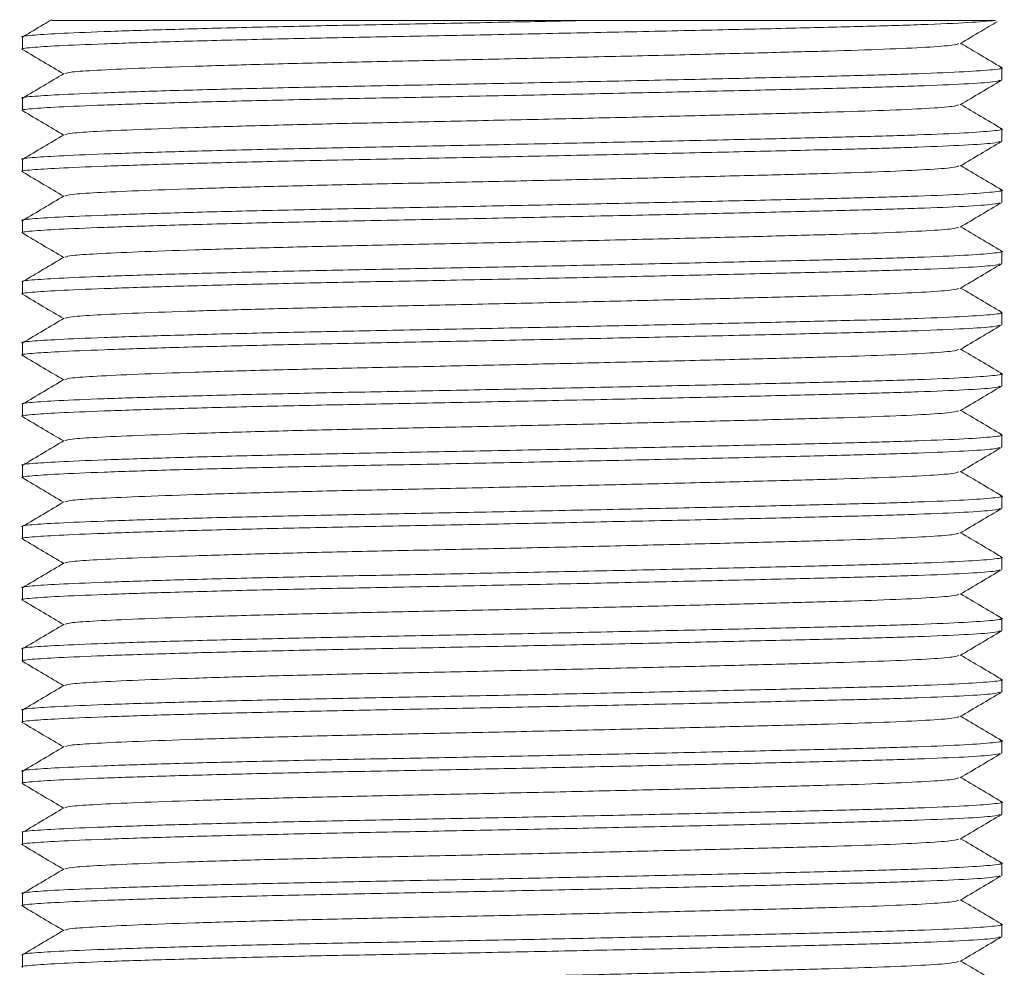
# Model space of a CAD drawing. Header units: millimetres. Extents: x 0 to 210, y 0 to 297.
# Tile 11 of 19: x 63.91 to 71.96, y 171.67 to 179.41. Entities that reach past the tile are written whole.
import ezdxf

# ---------------------------------------------------------------- set-up
doc = ezdxf.new("R2010")
doc.units = ezdxf.units.MM

msp = doc.modelspace()

# ---------------------------------------------------------------- linework, layer by layer
at = {"color": 7, "linetype": 'Continuous', "lineweight": 15}
for p, q in [((68.5796, 179.408), (71.8838, 179.408)), ((63.9359, 179.2712), (63.9359, 179.1712)), ((71.9359, 178.9212), (71.9359, 179.0212)), ((63.9359, 178.7712), (63.9359, 178.6712)), ((71.9359, 178.4212), (71.9359, 178.5212)), ((63.9359, 178.2712), (63.9359, 178.1712)), ((71.9359, 177.9212), (71.9359, 178.0212)), ((63.9359, 177.7712), (63.9359, 177.6712)), ((71.9359, 177.4212), (71.9359, 177.5212)), ((63.9359, 177.2712), (63.9359, 177.1712)), ((71.9359, 176.9212), (71.9359, 177.0212)), ((63.9359, 176.7712), (63.9359, 176.6712)), ((71.9359, 176.4212), (71.9359, 176.5212)), ((63.9359, 176.2712), (63.9359, 176.1712)), ((71.9359, 175.9212), (71.9359, 176.0212)), ((63.9359, 175.7712), (63.9359, 175.6712)), ((71.9359, 175.4212), (71.9359, 175.5212)), ((63.9359, 175.2712), (63.9359, 175.1712)), ((71.9359, 174.9212), (71.9359, 175.0212)), ((63.9359, 174.7712), (63.9359, 174.6712)), ((71.9359, 174.4212), (71.9359, 174.5212)), ((63.9359, 174.2712), (63.9359, 174.1712)), ((71.9359, 173.9212), (71.9359, 174.0212)), ((63.9359, 173.7712), (63.9359, 173.6712)), ((71.9359, 173.4212), (71.9359, 173.5212)), ((63.9359, 173.2712), (63.9359, 173.1712)), ((71.9359, 172.9212), (71.9359, 173.0212)), ((63.9359, 172.7712), (63.9359, 172.6712)), ((71.9359, 172.4212), (71.9359, 172.5212)), ((63.9359, 172.2712), (63.9359, 172.1712)), ((71.9359, 171.9212), (71.9359, 172.0212)), ((63.9359, 171.7712), (63.9359, 171.6712))]:
    msp.add_line(p, q, dxfattribs=at)
for points, knots in [([(68.5796, 179.408), (68.3592, 179.4034), (67.8813, 179.3935), (67.1464, 179.3792), (66.4025, 179.3653), (65.7079, 179.3496), (65.0883, 179.333), (64.5831, 179.3164), (64.2114, 179.3007), (64.0006, 179.2868), (63.9114, 179.2768), (63.9371, 179.2714), (63.9377, 179.2712)], [0, 0, 0, 0, 0.095972, 0.208084, 0.317739, 0.431072, 0.546673, 0.662274, 0.775607, 0.885263, 0.997374, 1, 1, 1, 1]), ([(71.8838, 179.408), (71.8212, 179.4021), (71.6968, 179.3904), (71.3022, 179.3733), (70.7933, 179.3583), (70.1806, 179.3436), (69.4843, 179.3274), (68.7173, 179.3108), (67.9244, 179.2944), (67.1466, 179.2792), (66.4024, 179.2653), (65.7079, 179.2496), (65.0883, 179.233), (64.5831, 179.2164), (64.2114, 179.2007), (64.0006, 179.1868), (63.9114, 179.1768), (63.9371, 179.1714), (63.9377, 179.1712)], [0, 0, 0, 0, 0.071077, 0.141328, 0.209289, 0.273639, 0.340112, 0.407473, 0.474387, 0.53957, 0.603325, 0.669219, 0.73643, 0.803642, 0.869535, 0.93329, 0.998473, 1, 1, 1, 1]), ([(64.174, 179.414), (64.1516, 179.4007), (64.073, 179.354), (63.9944, 179.3073), (63.9382, 179.2739)], [0, 0, 0, 0, 0.284931, 1, 1, 1, 1]), ([(64.1776, 179.408), (64.1754, 179.408), (64.1693, 179.408), (64.2767, 179.408), (64.4839, 179.408), (64.7959, 179.408), (65.1968, 179.408), (65.6836, 179.408), (66.2348, 179.408), (66.8423, 179.408), (67.4447, 179.408), (68.0309, 179.408), (68.3956, 179.408), (68.5796, 179.408)], [0, 0, 0, 0, 0.052483, 0.146487, 0.24311, 0.339174, 0.437936, 0.535472, 0.635837, 0.733377, 0.833684, 0.916062, 1, 1, 1, 1]), ([(71.5963, 179.2182), (71.6525, 179.2516), (71.7532, 179.3114), (71.8539, 179.3712), (71.8984, 179.3976)], [0, 0, 0, 0, 0.55819, 1, 1, 1, 1]), ([(63.9382, 179.1685), (63.9944, 179.1351), (64.1052, 179.0694), (64.216, 179.0036), (64.2705, 178.9712)], [0, 0, 0, 0, 0.507561, 1, 1, 1, 1]), ([(71.5844, 179.2182), (71.5732, 179.2139), (71.548, 179.2041), (71.3369, 179.1886), (70.9964, 179.1725), (70.5417, 179.158), (69.9916, 179.1436), (69.3537, 179.1274), (68.6514, 179.1108), (67.9254, 179.0944), (67.2132, 179.0792), (66.5317, 179.0653), (65.8956, 179.0496), (65.3287, 179.033), (64.8643, 179.0165), (64.5306, 179.0007), (64.325, 178.9876), (64.2974, 178.9783), (64.2846, 178.974)], [0, 0, 0, 0, 0.051499, 0.116901, 0.181439, 0.243917, 0.306394, 0.370933, 0.436334, 0.501302, 0.564588, 0.626487, 0.690463, 0.755719, 0.820976, 0.884952, 0.946851, 1, 1, 1, 1]), ([(71.9335, 179.024), (71.8773, 179.0574), (71.7665, 179.1231), (71.6558, 179.1889), (71.6013, 179.2212)], [0, 0, 0, 0, 0.507707, 1, 1, 1, 1]), ([(71.9236, 179.024), (71.9282, 179.0232), (71.9627, 179.0173), (71.877, 179.0052), (71.6553, 178.9886), (71.2767, 178.9724), (70.7819, 178.958), (70.1807, 178.9436), (69.4843, 178.9274), (68.7173, 178.9108), (67.9244, 178.8944), (67.1466, 178.8792), (66.4024, 178.8653), (65.7079, 178.8496), (65.0883, 178.833), (64.5831, 178.8164), (64.2114, 178.8007), (64.0006, 178.7868), (63.9114, 178.7768), (63.9371, 178.7714), (63.9377, 178.7712)], [0, 0, 0, 0, 0.009513, 0.072287, 0.135481, 0.197841, 0.25821, 0.318579, 0.380939, 0.444133, 0.506907, 0.568057, 0.627868, 0.689684, 0.752737, 0.815791, 0.877607, 0.937418, 0.998568, 1, 1, 1, 1]), ([(71.9215, 178.9185), (71.9091, 178.9141), (71.8815, 178.9042), (71.65, 178.8886), (71.278, 178.8725), (70.7815, 178.858), (70.1808, 178.8436), (69.4842, 178.8274), (68.7173, 178.8108), (67.9244, 178.7944), (67.1466, 178.7792), (66.4024, 178.7653), (65.7079, 178.7496), (65.0883, 178.733), (64.5831, 178.7164), (64.2114, 178.7007), (64.0006, 178.6868), (63.9114, 178.6768), (63.9371, 178.6714), (63.9377, 178.6712)], [0, 0, 0, 0, 0.051933, 0.116514, 0.180242, 0.241935, 0.303629, 0.367357, 0.431937, 0.496089, 0.55858, 0.619703, 0.682876, 0.747313, 0.811749, 0.874922, 0.936045, 0.998536, 1, 1, 1, 1]), ([(64.2754, 178.9741), (64.2192, 178.9408), (64.1068, 178.874), (63.9943, 178.8073), (63.9381, 178.7739)], [0, 0, 0, 0, 0.49999, 1, 1, 1, 1]), ([(71.5963, 178.7183), (71.6526, 178.7517), (71.765, 178.8184), (71.8775, 178.8852), (71.9337, 178.9186)], [0, 0, 0, 0, 0.499989, 1, 1, 1, 1]), ([(71.5846, 178.7183), (71.5734, 178.714), (71.5481, 178.7042), (71.3369, 178.6886), (70.9964, 178.6725), (70.5417, 178.658), (69.9916, 178.6436), (69.3537, 178.6274), (68.6514, 178.6108), (67.9254, 178.5944), (67.2132, 178.5792), (66.5317, 178.5653), (65.8956, 178.5496), (65.3287, 178.533), (64.8642, 178.5165), (64.5306, 178.5007), (64.3253, 178.4876), (64.2977, 178.4784), (64.285, 178.4741)], [0, 0, 0, 0, 0.0517179, 0.1171266, 0.1816722, 0.2441562, 0.3066403, 0.3711858, 0.4365945, 0.5015687, 0.5648615, 0.6267678, 0.6907505, 0.7560137, 0.8212769, 0.8852596, 0.9471659, 1, 1, 1, 1]), ([(71.9335, 178.524), (71.8773, 178.5574), (71.7665, 178.6231), (71.6558, 178.6889), (71.6013, 178.7212)], [0, 0, 0, 0, 0.507741, 1, 1, 1, 1]), ([(63.9383, 178.6685), (63.9945, 178.6351), (64.1053, 178.5693), (64.216, 178.5036), (64.2705, 178.4712)], [0, 0, 0, 0, 0.507698, 1, 1, 1, 1]), ([(71.9235, 178.524), (71.9281, 178.5232), (71.9627, 178.5173), (71.877, 178.5052), (71.6553, 178.4886), (71.2767, 178.4724), (70.7819, 178.458), (70.1807, 178.4436), (69.4843, 178.4274), (68.7173, 178.4108), (67.9244, 178.3944), (67.1466, 178.3792), (66.4024, 178.3653), (65.7079, 178.3496), (65.0883, 178.333), (64.5831, 178.3164), (64.2114, 178.3007), (64.0006, 178.2868), (63.9114, 178.2768), (63.9371, 178.2714), (63.9377, 178.2712)], [0, 0, 0, 0, 0.009592, 0.072361, 0.13555, 0.197905, 0.258269, 0.318633, 0.380988, 0.444177, 0.506946, 0.568091, 0.627897, 0.689709, 0.752757, 0.815805, 0.877617, 0.937423, 0.998568, 1, 1, 1, 1]), ([(64.2756, 178.4742), (64.2193, 178.4408), (64.1069, 178.3741), (63.9944, 178.3073), (63.9382, 178.274)], [0, 0, 0, 0, 0.4999897, 1, 1, 1, 1]), ([(71.9217, 178.4185), (71.9093, 178.4141), (71.8816, 178.4042), (71.65, 178.3886), (71.278, 178.3725), (70.7815, 178.358), (70.1808, 178.3436), (69.4842, 178.3274), (68.7173, 178.3108), (67.9244, 178.2944), (67.1466, 178.2792), (66.4024, 178.2653), (65.7079, 178.2496), (65.0883, 178.233), (64.5831, 178.2164), (64.2114, 178.2007), (64.0006, 178.1868), (63.9114, 178.1768), (63.9371, 178.1714), (63.9377, 178.1712)], [0, 0, 0, 0, 0.052084, 0.116654, 0.180372, 0.242056, 0.303739, 0.367457, 0.432027, 0.496169, 0.55865, 0.619763, 0.682926, 0.747353, 0.811779, 0.874942, 0.936055, 0.998537, 1, 1, 1, 1]), ([(71.5964, 178.2183), (71.6526, 178.2517), (71.7651, 178.3185), (71.8775, 178.3852), (71.9338, 178.4186)], [0, 0, 0, 0, 0.4999894, 1, 1, 1, 1]), ([(71.5848, 178.2183), (71.5736, 178.214), (71.5483, 178.2042), (71.3369, 178.1886), (70.9964, 178.1725), (70.5417, 178.158), (69.9916, 178.1436), (69.3537, 178.1274), (68.6514, 178.1108), (67.9254, 178.0944), (67.2132, 178.0792), (66.5317, 178.0653), (65.8956, 178.0496), (65.3287, 178.033), (64.8642, 178.0165), (64.5306, 178.0007), (64.3255, 177.9877), (64.298, 177.9784), (64.2853, 177.9742)], [0, 0, 0, 0, 0.051895, 0.117312, 0.181866, 0.244358, 0.306851, 0.371405, 0.436822, 0.501805, 0.565106, 0.62702, 0.691011, 0.756283, 0.821555, 0.885546, 0.947461, 1, 1, 1, 1]), ([(71.9337, 178.0239), (71.8775, 178.0573), (71.7667, 178.1231), (71.6559, 178.1888), (71.6013, 178.2212)], [0, 0, 0, 0, 0.507392, 1, 1, 1, 1]), ([(63.9383, 178.1684), (63.9945, 178.1351), (64.1053, 178.0693), (64.216, 178.0036), (64.2705, 177.9712)], [0, 0, 0, 0, 0.507719, 1, 1, 1, 1]), ([(71.9242, 178.0239), (71.9285, 178.0231), (71.9627, 178.0172), (71.8769, 178.0052), (71.6554, 177.9886), (71.2766, 177.9724), (70.7819, 177.958), (70.1807, 177.9436), (69.4843, 177.9274), (68.7173, 177.9108), (67.9244, 177.8944), (67.1466, 177.8792), (66.4024, 177.8653), (65.7079, 177.8496), (65.0883, 177.833), (64.5831, 177.8164), (64.2114, 177.8007), (64.0006, 177.7868), (63.9114, 177.7768), (63.9371, 177.7714), (63.9377, 177.7712)], [0, 0, 0, 0, 0.009074, 0.071876, 0.135098, 0.197486, 0.257882, 0.318277, 0.380665, 0.443887, 0.506689, 0.567866, 0.627703, 0.689547, 0.752628, 0.815709, 0.877553, 0.93739, 0.998567, 1, 1, 1, 1]), ([(64.2757, 177.9743), (64.2195, 177.9409), (64.107, 177.8742), (63.9946, 177.8074), (63.9383, 177.774)], [0, 0, 0, 0, 0.49999, 1, 1, 1, 1]), ([(71.9217, 177.9185), (71.9093, 177.9141), (71.8816, 177.9043), (71.65, 177.8886), (71.278, 177.8725), (70.7815, 177.858), (70.1808, 177.8436), (69.4842, 177.8274), (68.7173, 177.8108), (67.9244, 177.7944), (67.1466, 177.7792), (66.4024, 177.7653), (65.7079, 177.7496), (65.0883, 177.733), (64.5831, 177.7164), (64.2114, 177.7007), (64.0006, 177.6868), (63.9114, 177.6768), (63.9371, 177.6714), (63.9377, 177.6712)], [0, 0, 0, 0, 0.0521126, 0.1166807, 0.180397, 0.2420785, 0.3037601, 0.3674764, 0.4320445, 0.4961839, 0.5586636, 0.6197749, 0.6829357, 0.7473602, 0.8117848, 0.8749455, 0.9360569, 0.9985366, 1, 1, 1, 1]), ([(71.5964, 177.7184), (71.6527, 177.7517), (71.7651, 177.8185), (71.8776, 177.8852), (71.9338, 177.9186)], [0, 0, 0, 0, 0.49999, 1, 1, 1, 1]), ([(71.5848, 177.7183), (71.5736, 177.714), (71.5483, 177.7042), (71.3369, 177.6886), (70.9964, 177.6725), (70.5417, 177.658), (69.9916, 177.6436), (69.3537, 177.6274), (68.6514, 177.6108), (67.9254, 177.5944), (67.2132, 177.5792), (66.5317, 177.5653), (65.8956, 177.5496), (65.3287, 177.533), (64.8642, 177.5165), (64.5306, 177.5007), (64.3254, 177.4876), (64.2978, 177.4784), (64.2851, 177.4741)], [0, 0, 0, 0, 0.05193, 0.117332, 0.181871, 0.244348, 0.306826, 0.371365, 0.436767, 0.501735, 0.565021, 0.626921, 0.690897, 0.756154, 0.82141, 0.885386, 0.947286, 1, 1, 1, 1]), ([(71.9337, 177.5239), (71.8775, 177.5573), (71.7667, 177.6231), (71.6559, 177.6888), (71.6013, 177.7212)], [0, 0, 0, 0, 0.507399, 1, 1, 1, 1]), ([(63.9382, 177.6685), (63.9945, 177.6351), (64.1052, 177.5694), (64.216, 177.5036), (64.2705, 177.4712)], [0, 0, 0, 0, 0.507637, 1, 1, 1, 1]), ([(71.9242, 177.5238), (71.9285, 177.5231), (71.9627, 177.5172), (71.8769, 177.5052), (71.6554, 177.4886), (71.2766, 177.4724), (70.7819, 177.458), (70.1807, 177.4436), (69.4843, 177.4274), (68.7173, 177.4108), (67.9244, 177.3944), (67.1466, 177.3792), (66.4024, 177.3653), (65.7079, 177.3496), (65.0883, 177.333), (64.5831, 177.3164), (64.2114, 177.3007), (64.0006, 177.2868), (63.9114, 177.2768), (63.9371, 177.2714), (63.9377, 177.2712)], [0, 0, 0, 0, 0.009054, 0.071857, 0.13508, 0.197469, 0.257866, 0.318263, 0.380652, 0.443875, 0.506678, 0.567857, 0.627695, 0.68954, 0.752623, 0.815705, 0.87755, 0.937389, 0.998567, 1, 1, 1, 1]), ([(64.2756, 177.4742), (64.2194, 177.4409), (64.1069, 177.3741), (63.9945, 177.3074), (63.9383, 177.274)], [0, 0, 0, 0, 0.499991, 1, 1, 1, 1]), ([(71.9214, 177.4185), (71.909, 177.4141), (71.8814, 177.4042), (71.65, 177.3886), (71.278, 177.3725), (70.7815, 177.358), (70.1808, 177.3436), (69.4842, 177.3274), (68.7173, 177.3108), (67.9244, 177.2944), (67.1466, 177.2792), (66.4024, 177.2653), (65.7079, 177.2496), (65.0883, 177.233), (64.5831, 177.2164), (64.2114, 177.2007), (64.0006, 177.1868), (63.9114, 177.1768), (63.9371, 177.1714), (63.9377, 177.1712)], [0, 0, 0, 0, 0.051855, 0.116441, 0.180174, 0.241873, 0.303571, 0.367304, 0.43189, 0.496047, 0.558544, 0.619672, 0.682849, 0.747292, 0.811734, 0.874912, 0.936039, 0.998536, 1, 1, 1, 1]), ([(71.5963, 177.2183), (71.6526, 177.2517), (71.765, 177.3184), (71.8774, 177.3852), (71.9337, 177.4185)], [0, 0, 0, 0, 0.49999, 1, 1, 1, 1]), ([(71.9336, 177.024), (71.8773, 177.0574), (71.7666, 177.1231), (71.6558, 177.1889), (71.6013, 177.2212)], [0, 0, 0, 0, 0.507633, 1, 1, 1, 1]), ([(63.9382, 177.1685), (63.9944, 177.1352), (64.1052, 177.0694), (64.216, 177.0036), (64.2705, 176.9712)], [0, 0, 0, 0, 0.507506, 1, 1, 1, 1]), ([(71.5846, 177.2183), (71.5734, 177.2139), (71.5481, 177.2042), (71.3369, 177.1886), (70.9964, 177.1725), (70.5417, 177.158), (69.9916, 177.1436), (69.3537, 177.1274), (68.6514, 177.1108), (67.9254, 177.0944), (67.2132, 177.0792), (66.5317, 177.0653), (65.8956, 177.0496), (65.3287, 177.033), (64.8643, 177.0165), (64.5306, 177.0007), (64.325, 176.9876), (64.2974, 176.9783), (64.2846, 176.974)], [0, 0, 0, 0, 0.05167, 0.117059, 0.181586, 0.244051, 0.306517, 0.371044, 0.436433, 0.501388, 0.564662, 0.62655, 0.690514, 0.755758, 0.821002, 0.884965, 0.946853, 1, 1, 1, 1]), ([(71.9238, 177.0239), (71.9283, 177.0232), (71.9627, 177.0172), (71.877, 177.0052), (71.6554, 176.9886), (71.2767, 176.9724), (70.7819, 176.958), (70.1807, 176.9436), (69.4843, 176.9274), (68.7173, 176.9108), (67.9244, 176.8944), (67.1466, 176.8792), (66.4024, 176.8653), (65.7079, 176.8496), (65.0883, 176.833), (64.5831, 176.8164), (64.2114, 176.8007), (64.0006, 176.7868), (63.9114, 176.7768), (63.9371, 176.7714), (63.9377, 176.7712)], [0, 0, 0, 0, 0.0093974, 0.072179, 0.1353802, 0.1977476, 0.2581234, 0.3184992, 0.3808666, 0.4440679, 0.5068495, 0.5680065, 0.6278241, 0.6896478, 0.7527085, 0.8157693, 0.8775929, 0.9374105, 0.9985676, 1, 1, 1, 1]), ([(71.921, 176.9184), (71.9088, 176.914), (71.8811, 176.9042), (71.65, 176.8886), (71.278, 176.8725), (70.7815, 176.858), (70.1808, 176.8436), (69.4842, 176.8274), (68.7173, 176.8108), (67.9244, 176.7944), (67.1466, 176.7792), (66.4024, 176.7653), (65.7079, 176.7496), (65.0883, 176.733), (64.5831, 176.7164), (64.2114, 176.7007), (64.0006, 176.6868), (63.9114, 176.6768), (63.9371, 176.6714), (63.9377, 176.6712)], [0, 0, 0, 0, 0.051598, 0.116201, 0.179952, 0.241667, 0.303382, 0.367133, 0.431736, 0.49591, 0.558424, 0.619569, 0.682764, 0.747223, 0.811683, 0.874878, 0.936022, 0.998536, 1, 1, 1, 1]), ([(64.2754, 176.9741), (64.2192, 176.9408), (64.1068, 176.874), (63.9943, 176.8073), (63.9381, 176.7739)], [0, 0, 0, 0, 0.49999, 1, 1, 1, 1]), ([(71.5962, 176.7182), (71.6524, 176.7516), (71.7649, 176.8183), (71.8773, 176.8851), (71.9336, 176.9185)], [0, 0, 0, 0, 0.4999899, 1, 1, 1, 1]), ([(63.9381, 176.6686), (63.9943, 176.6352), (64.1051, 176.5694), (64.2159, 176.5036), (64.2705, 176.4712)], [0, 0, 0, 0, 0.5073802, 1, 1, 1, 1]), ([(71.5843, 176.7182), (71.5731, 176.7139), (71.5479, 176.7041), (71.3369, 176.6886), (70.9964, 176.6725), (70.5417, 176.658), (69.9916, 176.6436), (69.3537, 176.6274), (68.6514, 176.6108), (67.9254, 176.5944), (67.2132, 176.5792), (66.5317, 176.5653), (65.8956, 176.5496), (65.3287, 176.533), (64.8643, 176.5165), (64.5306, 176.5007), (64.3251, 176.4876), (64.2975, 176.4784), (64.2848, 176.4741)], [0, 0, 0, 0, 0.051403, 0.116824, 0.18138, 0.243875, 0.30637, 0.370927, 0.436347, 0.501333, 0.564637, 0.626554, 0.690548, 0.755822, 0.821097, 0.885091, 0.947008, 1, 1, 1, 1]), ([(71.9335, 176.524), (71.8772, 176.5574), (71.7665, 176.6231), (71.6558, 176.6889), (71.6013, 176.7212)], [0, 0, 0, 0, 0.50777, 1, 1, 1, 1]), ([(71.9235, 176.524), (71.9281, 176.5232), (71.9627, 176.5173), (71.877, 176.5052), (71.6553, 176.4886), (71.2767, 176.4724), (70.7819, 176.458), (70.1807, 176.4436), (69.4843, 176.4274), (68.7173, 176.4108), (67.9244, 176.3944), (67.1466, 176.3792), (66.4024, 176.3653), (65.7079, 176.3496), (65.0883, 176.333), (64.5831, 176.3164), (64.2114, 176.3007), (64.0006, 176.2868), (63.9114, 176.2768), (63.9371, 176.2714), (63.9377, 176.2712)], [0, 0, 0, 0, 0.009621, 0.072389, 0.135576, 0.197929, 0.258291, 0.318653, 0.381007, 0.444194, 0.506961, 0.568104, 0.627908, 0.689718, 0.752764, 0.815811, 0.877621, 0.937425, 0.998568, 1, 1, 1, 1]), ([(71.9209, 176.4184), (71.9087, 176.414), (71.881, 176.4042), (71.65, 176.3886), (71.278, 176.3725), (70.7815, 176.358), (70.1808, 176.3436), (69.4842, 176.3274), (68.7173, 176.3108), (67.9244, 176.2944), (67.1466, 176.2792), (66.4024, 176.2653), (65.7079, 176.2496), (65.0883, 176.233), (64.5831, 176.2164), (64.2114, 176.2007), (64.0006, 176.1868), (63.9114, 176.1768), (63.9371, 176.1714), (63.9377, 176.1712)], [0, 0, 0, 0, 0.0515024, 0.1161121, 0.1798694, 0.2415907, 0.3033119, 0.3670692, 0.4316789, 0.4958596, 0.5583795, 0.6195302, 0.6827316, 0.7471976, 0.8116637, 0.8748651, 0.9360157, 0.9985356, 1, 1, 1, 1]), ([(64.2755, 176.4742), (64.2193, 176.4408), (64.1068, 176.374), (63.9944, 176.3073), (63.9382, 176.2739)], [0, 0, 0, 0, 0.49999, 1, 1, 1, 1]), ([(71.5962, 176.2182), (71.6524, 176.2516), (71.7648, 176.3183), (71.8773, 176.3851), (71.9335, 176.4184)], [0, 0, 0, 0, 0.4999896, 1, 1, 1, 1]), ([(71.5841, 176.2182), (71.573, 176.2139), (71.5478, 176.2041), (71.3369, 176.1886), (70.9964, 176.1725), (70.5417, 176.158), (69.9916, 176.1436), (69.3537, 176.1274), (68.6514, 176.1108), (67.9254, 176.0944), (67.2132, 176.0792), (66.5317, 176.0653), (65.8956, 176.0496), (65.3287, 176.033), (64.8642, 176.0165), (64.5306, 176.0007), (64.3254, 175.9877), (64.2979, 175.9784), (64.2852, 175.9742)], [0, 0, 0, 0, 0.051308, 0.116759, 0.181347, 0.243872, 0.306398, 0.370985, 0.436437, 0.501454, 0.564788, 0.626735, 0.69076, 0.756066, 0.821372, 0.885397, 0.947343, 1, 1, 1, 1]), ([(71.9336, 176.024), (71.8774, 176.0573), (71.7666, 176.1231), (71.6558, 176.1888), (71.6013, 176.2212)], [0, 0, 0, 0, 0.507498, 1, 1, 1, 1]), ([(63.938, 176.1686), (63.9943, 176.1352), (64.1051, 176.0694), (64.2159, 176.0036), (64.2705, 175.9712)], [0, 0, 0, 0, 0.507307, 1, 1, 1, 1]), ([(71.924, 176.0239), (71.9284, 176.0231), (71.9627, 176.0172), (71.8769, 176.0052), (71.6554, 175.9886), (71.2767, 175.9724), (70.7819, 175.958), (70.1807, 175.9436), (69.4843, 175.9274), (68.7173, 175.9108), (67.9244, 175.8944), (67.1466, 175.8792), (66.4024, 175.8653), (65.7079, 175.8496), (65.0883, 175.833), (64.5831, 175.8164), (64.2114, 175.8007), (64.0006, 175.7868), (63.9114, 175.7768), (63.9371, 175.7714), (63.9377, 175.7712)], [0, 0, 0, 0, 0.009244, 0.072035, 0.135247, 0.197624, 0.258009, 0.318394, 0.380771, 0.443982, 0.506773, 0.56794, 0.627767, 0.6896, 0.75267, 0.815741, 0.877574, 0.937401, 0.998567, 1, 1, 1, 1]), ([(64.2756, 175.9743), (64.2194, 175.9409), (64.107, 175.8741), (63.9945, 175.8074), (63.9383, 175.774)], [0, 0, 0, 0, 0.49999, 1, 1, 1, 1]), ([(71.921, 175.9184), (71.9087, 175.914), (71.8811, 175.9042), (71.65, 175.8886), (71.278, 175.8725), (70.7815, 175.858), (70.1808, 175.8436), (69.4842, 175.8274), (68.7173, 175.8108), (67.9244, 175.7944), (67.1466, 175.7792), (66.4024, 175.7653), (65.7079, 175.7496), (65.0883, 175.733), (64.5831, 175.7164), (64.2114, 175.7007), (64.0006, 175.6868), (63.9114, 175.6768), (63.9371, 175.6714), (63.9377, 175.6712)], [0, 0, 0, 0, 0.051573, 0.116178, 0.17993, 0.241647, 0.303363, 0.367116, 0.431721, 0.495897, 0.558412, 0.619558, 0.682755, 0.747216, 0.811678, 0.874874, 0.93602, 0.998536, 1, 1, 1, 1]), ([(71.5962, 175.7182), (71.6524, 175.7516), (71.7649, 175.8183), (71.8773, 175.8851), (71.9335, 175.9185)], [0, 0, 0, 0, 0.499989, 1, 1, 1, 1]), ([(71.5842, 175.7182), (71.5731, 175.7139), (71.5478, 175.7041), (71.3369, 175.6886), (70.9964, 175.6725), (70.5417, 175.658), (69.9916, 175.6436), (69.3537, 175.6274), (68.6514, 175.6108), (67.9254, 175.5944), (67.2132, 175.5792), (66.5317, 175.5653), (65.8956, 175.5496), (65.3287, 175.533), (64.8642, 175.5165), (64.5306, 175.5007), (64.3255, 175.4877), (64.298, 175.4784), (64.2853, 175.4742)], [0, 0, 0, 0, 0.051371, 0.116824, 0.181414, 0.24394, 0.306467, 0.371057, 0.43651, 0.501528, 0.564864, 0.626813, 0.690839, 0.756147, 0.821455, 0.885481, 0.94743, 1, 1, 1, 1]), ([(71.9337, 175.5239), (71.8775, 175.5573), (71.7667, 175.623), (71.6559, 175.6888), (71.6013, 175.7212)], [0, 0, 0, 0, 0.5073567, 1, 1, 1, 1]), ([(63.9381, 175.6686), (63.9943, 175.6352), (64.1051, 175.5694), (64.2159, 175.5036), (64.2705, 175.4712)], [0, 0, 0, 0, 0.507345, 1, 1, 1, 1]), ([(71.9243, 175.5238), (71.9286, 175.5231), (71.9627, 175.5172), (71.8768, 175.5052), (71.6554, 175.4886), (71.2766, 175.4724), (70.7819, 175.458), (70.1807, 175.4436), (69.4843, 175.4274), (68.7173, 175.4108), (67.9244, 175.3944), (67.1466, 175.3792), (66.4024, 175.3653), (65.7079, 175.3496), (65.0883, 175.333), (64.5831, 175.3164), (64.2114, 175.3007), (64.0006, 175.2868), (63.9114, 175.2768), (63.9371, 175.2714), (63.9377, 175.2712)], [0, 0, 0, 0, 0.008994, 0.071801, 0.135028, 0.197421, 0.257821, 0.318222, 0.380615, 0.443842, 0.506649, 0.567831, 0.627673, 0.689521, 0.752608, 0.815694, 0.877543, 0.937385, 0.998567, 1, 1, 1, 1]), ([(64.2757, 175.4743), (64.2195, 175.4409), (64.107, 175.3742), (63.9946, 175.3074), (63.9384, 175.274)], [0, 0, 0, 0, 0.49999, 1, 1, 1, 1]), ([(71.9212, 175.4184), (71.9089, 175.4141), (71.8813, 175.4042), (71.65, 175.3886), (71.278, 175.3725), (70.7815, 175.358), (70.1808, 175.3436), (69.4842, 175.3274), (68.7173, 175.3108), (67.9244, 175.2944), (67.1466, 175.2792), (66.4024, 175.2653), (65.7079, 175.2496), (65.0883, 175.233), (64.5831, 175.2164), (64.2114, 175.2007), (64.0006, 175.1868), (63.9114, 175.1768), (63.9371, 175.1714), (63.9377, 175.1712)], [0, 0, 0, 0, 0.051748, 0.116341, 0.180082, 0.241787, 0.303492, 0.367233, 0.431826, 0.49599, 0.558494, 0.619629, 0.682814, 0.747263, 0.811712, 0.874897, 0.936032, 0.998536, 1, 1, 1, 1]), ([(71.5963, 175.2182), (71.6525, 175.2516), (71.7649, 175.3184), (71.8774, 175.3851), (71.9336, 175.4185)], [0, 0, 0, 0, 0.499989, 1, 1, 1, 1]), ([(71.5844, 175.2182), (71.5733, 175.2139), (71.548, 175.2041), (71.3369, 175.1886), (70.9964, 175.1725), (70.5417, 175.158), (69.9916, 175.1436), (69.3537, 175.1274), (68.6514, 175.1108), (67.9254, 175.0944), (67.2132, 175.0792), (66.5317, 175.0653), (65.8956, 175.0496), (65.3287, 175.033), (64.8643, 175.0165), (64.5306, 175.0007), (64.325, 174.9876), (64.2975, 174.9783), (64.2847, 174.974)], [0, 0, 0, 0, 0.051516, 0.116922, 0.181464, 0.243946, 0.306427, 0.37097, 0.436375, 0.501347, 0.564637, 0.62654, 0.69052, 0.75578, 0.821041, 0.885021, 0.946924, 1, 1, 1, 1]), ([(71.9336, 175.024), (71.8774, 175.0573), (71.7666, 175.1231), (71.6558, 175.1888), (71.6013, 175.2212)], [0, 0, 0, 0, 0.5075465, 1, 1, 1, 1]), ([(63.9382, 175.1685), (63.9944, 175.1351), (64.1052, 175.0694), (64.216, 175.0036), (64.2705, 174.9712)], [0, 0, 0, 0, 0.507573, 1, 1, 1, 1]), ([(71.9239, 175.0239), (71.9284, 175.0231), (71.9627, 175.0172), (71.8769, 175.0052), (71.6554, 174.9886), (71.2767, 174.9724), (70.7819, 174.958), (70.1807, 174.9436), (69.4843, 174.9274), (68.7173, 174.9108), (67.9244, 174.8944), (67.1466, 174.8792), (66.4024, 174.8653), (65.7079, 174.8496), (65.0883, 174.833), (64.5831, 174.8164), (64.2114, 174.8007), (64.0006, 174.7868), (63.9114, 174.7768), (63.9371, 174.7714), (63.9377, 174.7712)], [0, 0, 0, 0, 0.009264, 0.072054, 0.135263, 0.197639, 0.258023, 0.318407, 0.380783, 0.443993, 0.506783, 0.567948, 0.627774, 0.689606, 0.752675, 0.815744, 0.877576, 0.937402, 0.998567, 1, 1, 1, 1]), ([(64.2755, 174.9741), (64.2192, 174.9408), (64.1068, 174.874), (63.9944, 174.8073), (63.9381, 174.7739)], [0, 0, 0, 0, 0.4999906, 1, 1, 1, 1]), ([(71.9215, 174.9185), (71.9091, 174.9141), (71.8815, 174.9042), (71.65, 174.8886), (71.278, 174.8725), (70.7815, 174.858), (70.1808, 174.8436), (69.4842, 174.8274), (68.7173, 174.8108), (67.9244, 174.7944), (67.1466, 174.7792), (66.4024, 174.7653), (65.7079, 174.7496), (65.0883, 174.733), (64.5831, 174.7164), (64.2114, 174.7007), (64.0006, 174.6868), (63.9114, 174.6768), (63.9371, 174.6714), (63.9377, 174.6712)], [0, 0, 0, 0, 0.051945, 0.116525, 0.180252, 0.241945, 0.303637, 0.367365, 0.431944, 0.496095, 0.558586, 0.619708, 0.68288, 0.747316, 0.811752, 0.874923, 0.936046, 0.998536, 1, 1, 1, 1]), ([(71.5964, 174.7183), (71.6526, 174.7517), (71.765, 174.8184), (71.8775, 174.8852), (71.9337, 174.9186)], [0, 0, 0, 0, 0.4999892, 1, 1, 1, 1]), ([(63.9383, 174.6685), (63.9945, 174.6351), (64.1053, 174.5693), (64.216, 174.5036), (64.2705, 174.4712)], [0, 0, 0, 0, 0.507703, 1, 1, 1, 1]), ([(71.5846, 174.7183), (71.5735, 174.714), (71.5482, 174.7042), (71.3369, 174.6886), (70.9964, 174.6725), (70.5417, 174.658), (69.9916, 174.6436), (69.3537, 174.6274), (68.6514, 174.6108), (67.9254, 174.5944), (67.2132, 174.5792), (66.5317, 174.5653), (65.8956, 174.5496), (65.3287, 174.533), (64.8643, 174.5165), (64.5306, 174.5007), (64.325, 174.4876), (64.2974, 174.4783), (64.2847, 174.474)], [0, 0, 0, 0, 0.051716, 0.117106, 0.181634, 0.2441, 0.306566, 0.371094, 0.436484, 0.50144, 0.564714, 0.626603, 0.690568, 0.755812, 0.821057, 0.885022, 0.94691, 1, 1, 1, 1]), ([(71.9335, 174.524), (71.8773, 174.5574), (71.7665, 174.6231), (71.6558, 174.6889), (71.6013, 174.7212)], [0, 0, 0, 0, 0.5077442, 1, 1, 1, 1]), ([(71.9235, 174.524), (71.9281, 174.5232), (71.9627, 174.5173), (71.877, 174.5052), (71.6553, 174.4886), (71.2767, 174.4724), (70.7819, 174.458), (70.1807, 174.4436), (69.4843, 174.4274), (68.7173, 174.4108), (67.9244, 174.3944), (67.1466, 174.3792), (66.4024, 174.3653), (65.7079, 174.3496), (65.0883, 174.333), (64.5831, 174.3164), (64.2114, 174.3007), (64.0006, 174.2868), (63.9114, 174.2768), (63.9371, 174.2714), (63.9377, 174.2712)], [0, 0, 0, 0, 0.009575, 0.072346, 0.135536, 0.197892, 0.258257, 0.318622, 0.380978, 0.444168, 0.506938, 0.568084, 0.627891, 0.689704, 0.752753, 0.815802, 0.877615, 0.937422, 0.998568, 1, 1, 1, 1]), ([(71.9217, 174.4185), (71.9093, 174.4141), (71.8816, 174.4042), (71.65, 174.3886), (71.278, 174.3725), (70.7815, 174.358), (70.1808, 174.3436), (69.4842, 174.3274), (68.7173, 174.3108), (67.9244, 174.2944), (67.1466, 174.2792), (66.4024, 174.2653), (65.7079, 174.2496), (65.0883, 174.233), (64.5831, 174.2164), (64.2114, 174.2007), (64.0006, 174.1868), (63.9114, 174.1768), (63.9371, 174.1714), (63.9377, 174.1712)], [0, 0, 0, 0, 0.05209, 0.11666, 0.180377, 0.242061, 0.303744, 0.367461, 0.432031, 0.496172, 0.558653, 0.619766, 0.682928, 0.747354, 0.81178, 0.874943, 0.936055, 0.998537, 1, 1, 1, 1]), ([(64.2754, 174.4741), (64.2192, 174.4408), (64.1068, 174.374), (63.9943, 174.3073), (63.9381, 174.2739)], [0, 0, 0, 0, 0.49999, 1, 1, 1, 1]), ([(71.5964, 174.2183), (71.6526, 174.2517), (71.7651, 174.3185), (71.8775, 174.3852), (71.9338, 174.4186)], [0, 0, 0, 0, 0.499989, 1, 1, 1, 1]), ([(63.9383, 174.1684), (63.9945, 174.1351), (64.1053, 174.0693), (64.216, 174.0036), (64.2705, 173.9712)], [0, 0, 0, 0, 0.507719, 1, 1, 1, 1]), ([(71.5848, 174.2183), (71.5736, 174.214), (71.5483, 174.2042), (71.3369, 174.1886), (70.9964, 174.1725), (70.5417, 174.158), (69.9916, 174.1436), (69.3537, 174.1274), (68.6514, 174.1108), (67.9254, 174.0944), (67.2132, 174.0792), (66.5317, 174.0653), (65.8956, 174.0496), (65.3287, 174.033), (64.8642, 174.0165), (64.5306, 174.0007), (64.3253, 173.9876), (64.2978, 173.9784), (64.2851, 173.9741)], [0, 0, 0, 0, 0.051891, 0.117294, 0.181834, 0.244313, 0.306792, 0.371332, 0.436735, 0.501704, 0.564992, 0.626893, 0.69087, 0.756128, 0.821386, 0.885363, 0.947264, 1, 1, 1, 1]), ([(71.9335, 174.024), (71.8773, 174.0574), (71.7666, 174.1231), (71.6558, 174.1889), (71.6013, 174.2212)], [0, 0, 0, 0, 0.50766, 1, 1, 1, 1]), ([(71.9236, 174.024), (71.9282, 174.0232), (71.9627, 174.0173), (71.877, 174.0052), (71.6553, 173.9886), (71.2767, 173.9724), (70.7819, 173.958), (70.1807, 173.9436), (69.4843, 173.9274), (68.7173, 173.9108), (67.9244, 173.8944), (67.1466, 173.8792), (66.4024, 173.8653), (65.7079, 173.8496), (65.0883, 173.833), (64.5831, 173.8164), (64.2114, 173.8007), (64.0006, 173.7868), (63.9114, 173.7768), (63.9371, 173.7714), (63.9377, 173.7712)], [0, 0, 0, 0, 0.009503, 0.072278, 0.135473, 0.197833, 0.258203, 0.318572, 0.380933, 0.444127, 0.506902, 0.568053, 0.627864, 0.689681, 0.752735, 0.815789, 0.877606, 0.937417, 0.998568, 1, 1, 1, 1]), ([(64.2756, 173.9742), (64.2194, 173.9409), (64.1069, 173.8741), (63.9945, 173.8074), (63.9383, 173.774)], [0, 0, 0, 0, 0.4999897, 1, 1, 1, 1]), ([(71.9217, 173.9185), (71.9093, 173.9141), (71.8816, 173.9042), (71.65, 173.8886), (71.278, 173.8725), (70.7815, 173.858), (70.1808, 173.8436), (69.4842, 173.8274), (68.7173, 173.8108), (67.9244, 173.7944), (67.1466, 173.7792), (66.4024, 173.7653), (65.7079, 173.7496), (65.0883, 173.733), (64.5831, 173.7164), (64.2114, 173.7007), (64.0006, 173.6868), (63.9114, 173.6768), (63.9371, 173.6714), (63.9377, 173.6712)], [0, 0, 0, 0, 0.052109, 0.116677, 0.180394, 0.242075, 0.303757, 0.367474, 0.432042, 0.496182, 0.558662, 0.619773, 0.682934, 0.747359, 0.811784, 0.874945, 0.936057, 0.998537, 1, 1, 1, 1]), ([(71.5964, 173.7184), (71.6527, 173.7517), (71.7651, 173.8185), (71.8776, 173.8852), (71.9338, 173.9186)], [0, 0, 0, 0, 0.49999, 1, 1, 1, 1]), ([(71.5848, 173.7183), (71.5736, 173.714), (71.5483, 173.7042), (71.3369, 173.6886), (70.9964, 173.6725), (70.5417, 173.658), (69.9916, 173.6436), (69.3537, 173.6274), (68.6514, 173.6108), (67.9254, 173.5944), (67.2132, 173.5792), (66.5317, 173.5653), (65.8956, 173.5496), (65.3287, 173.533), (64.8642, 173.5165), (64.5306, 173.5007), (64.3255, 173.4877), (64.298, 173.4784), (64.2854, 173.4742)], [0, 0, 0, 0, 0.051938, 0.117354, 0.181907, 0.244398, 0.306889, 0.371442, 0.436858, 0.50184, 0.56514, 0.627053, 0.691043, 0.756314, 0.821585, 0.885575, 0.947488, 1, 1, 1, 1]), ([(71.9337, 173.5239), (71.8775, 173.5573), (71.7667, 173.623), (71.6559, 173.6888), (71.6013, 173.7212)], [0, 0, 0, 0, 0.507357, 1, 1, 1, 1]), ([(63.9382, 173.6685), (63.9945, 173.6351), (64.1052, 173.5694), (64.216, 173.5036), (64.2705, 173.4712)], [0, 0, 0, 0, 0.507627, 1, 1, 1, 1]), ([(71.9243, 173.5238), (71.9286, 173.5231), (71.9627, 173.5172), (71.8769, 173.5052), (71.6554, 173.4886), (71.2766, 173.4724), (70.7819, 173.458), (70.1807, 173.4436), (69.4843, 173.4274), (68.7173, 173.4108), (67.9244, 173.3944), (67.1466, 173.3792), (66.4024, 173.3653), (65.7079, 173.3496), (65.0883, 173.333), (64.5831, 173.3164), (64.2114, 173.3007), (64.0006, 173.2868), (63.9114, 173.2768), (63.9371, 173.2714), (63.9377, 173.2712)], [0, 0, 0, 0, 0.009012, 0.071818, 0.135044, 0.197436, 0.257835, 0.318234, 0.380626, 0.443852, 0.506658, 0.567839, 0.627679, 0.689527, 0.752612, 0.815698, 0.877545, 0.937386, 0.998567, 1, 1, 1, 1]), ([(64.2757, 173.4743), (64.2195, 173.4409), (64.107, 173.3742), (63.9946, 173.3074), (63.9384, 173.274)], [0, 0, 0, 0, 0.49999, 1, 1, 1, 1]), ([(71.9213, 173.4185), (71.909, 173.4141), (71.8813, 173.4042), (71.65, 173.3886), (71.278, 173.3725), (70.7815, 173.358), (70.1808, 173.3436), (69.4842, 173.3274), (68.7173, 173.3108), (67.9244, 173.2944), (67.1466, 173.2792), (66.4024, 173.2653), (65.7079, 173.2496), (65.0883, 173.233), (64.5831, 173.2164), (64.2114, 173.2007), (64.0006, 173.1868), (63.9114, 173.1768), (63.9371, 173.1714), (63.9377, 173.1712)], [0, 0, 0, 0, 0.051834, 0.116421, 0.180156, 0.241856, 0.303556, 0.367291, 0.431878, 0.496036, 0.558534, 0.619663, 0.682843, 0.747286, 0.81173, 0.874909, 0.936038, 0.998536, 1, 1, 1, 1]), ([(71.5963, 173.2183), (71.6525, 173.2517), (71.765, 173.3184), (71.8774, 173.3852), (71.9337, 173.4185)], [0, 0, 0, 0, 0.49999, 1, 1, 1, 1]), ([(71.5846, 173.2183), (71.5734, 173.2139), (71.5481, 173.2042), (71.3369, 173.1886), (70.9964, 173.1725), (70.5417, 173.158), (69.9916, 173.1436), (69.3537, 173.1274), (68.6514, 173.1108), (67.9254, 173.0944), (67.2132, 173.0792), (66.5317, 173.0653), (65.8956, 173.0496), (65.3287, 173.033), (64.8642, 173.0165), (64.5306, 173.0007), (64.3252, 172.9876), (64.2976, 172.9784), (64.2849, 172.9741)], [0, 0, 0, 0, 0.051662, 0.1170702, 0.1816154, 0.2440991, 0.3065827, 0.3711279, 0.4365361, 0.50151, 0.5648023, 0.6267082, 0.6906905, 0.7559533, 0.8212161, 0.8851984, 0.9471043, 1, 1, 1, 1]), ([(71.9337, 173.0239), (71.8775, 173.0573), (71.7667, 173.1231), (71.6559, 173.1888), (71.6013, 173.2212)], [0, 0, 0, 0, 0.507454, 1, 1, 1, 1]), ([(63.9382, 173.1685), (63.9944, 173.1352), (64.1052, 173.0694), (64.216, 173.0036), (64.2705, 172.9712)], [0, 0, 0, 0, 0.507498, 1, 1, 1, 1]), ([(71.9241, 173.0239), (71.9285, 173.0231), (71.9627, 173.0172), (71.8769, 173.0052), (71.6554, 172.9886), (71.2766, 172.9724), (70.7819, 172.958), (70.1807, 172.9436), (69.4843, 172.9274), (68.7173, 172.9108), (67.9244, 172.8944), (67.1466, 172.8792), (66.4024, 172.8653), (65.7079, 172.8496), (65.0883, 172.833), (64.5831, 172.8164), (64.2114, 172.8007), (64.0006, 172.7868), (63.9114, 172.7768), (63.9371, 172.7714), (63.9377, 172.7712)], [0, 0, 0, 0, 0.009127, 0.071926, 0.135145, 0.197529, 0.257921, 0.318313, 0.380698, 0.443916, 0.506715, 0.567889, 0.627723, 0.689563, 0.752641, 0.815719, 0.87756, 0.937393, 0.998567, 1, 1, 1, 1]), ([(64.2755, 172.9742), (64.2193, 172.9408), (64.1069, 172.8741), (63.9944, 172.8073), (63.9382, 172.774)], [0, 0, 0, 0, 0.499991, 1, 1, 1, 1]), ([(71.921, 172.9184), (71.9088, 172.914), (71.8811, 172.9042), (71.65, 172.8886), (71.278, 172.8725), (70.7815, 172.858), (70.1808, 172.8436), (69.4842, 172.8274), (68.7173, 172.8108), (67.9244, 172.7944), (67.1466, 172.7792), (66.4024, 172.7653), (65.7079, 172.7496), (65.0883, 172.733), (64.5831, 172.7164), (64.2114, 172.7007), (64.0006, 172.6868), (63.9114, 172.6768), (63.9371, 172.6714), (63.9377, 172.6712)], [0, 0, 0, 0, 0.051587, 0.116191, 0.179942, 0.241658, 0.303374, 0.367126, 0.43173, 0.495904, 0.558419, 0.619564, 0.68276, 0.74722, 0.81168, 0.874876, 0.936021, 0.998536, 1, 1, 1, 1]), ([(71.5962, 172.7182), (71.6524, 172.7516), (71.7649, 172.8183), (71.8773, 172.8851), (71.9336, 172.9185)], [0, 0, 0, 0, 0.49999, 1, 1, 1, 1]), ([(71.5843, 172.7182), (71.5731, 172.7139), (71.5478, 172.7041), (71.3369, 172.6886), (70.9964, 172.6725), (70.5417, 172.658), (69.9916, 172.6436), (69.3537, 172.6274), (68.6514, 172.6108), (67.9254, 172.5944), (67.2132, 172.5792), (66.5317, 172.5653), (65.8956, 172.5496), (65.3287, 172.533), (64.8643, 172.5165), (64.5306, 172.5007), (64.325, 172.4876), (64.2974, 172.4783), (64.2846, 172.474)], [0, 0, 0, 0, 0.051382, 0.11679, 0.181336, 0.243821, 0.306305, 0.370851, 0.43626, 0.501234, 0.564527, 0.626434, 0.690417, 0.75568, 0.820944, 0.884927, 0.946833, 1, 1, 1, 1]), ([(71.9335, 172.524), (71.8773, 172.5574), (71.7666, 172.6231), (71.6558, 172.6889), (71.6013, 172.7212)], [0, 0, 0, 0, 0.507684, 1, 1, 1, 1]), ([(63.9381, 172.6686), (63.9943, 172.6352), (64.1051, 172.5694), (64.2159, 172.5036), (64.2705, 172.4712)], [0, 0, 0, 0, 0.507373, 1, 1, 1, 1]), ([(71.9237, 172.524), (71.9282, 172.5232), (71.9627, 172.5172), (71.877, 172.5052), (71.6554, 172.4886), (71.2767, 172.4724), (70.7819, 172.458), (70.1807, 172.4436), (69.4843, 172.4274), (68.7173, 172.4108), (67.9244, 172.3944), (67.1466, 172.3792), (66.4024, 172.3653), (65.7079, 172.3496), (65.0883, 172.333), (64.5831, 172.3164), (64.2114, 172.3007), (64.0006, 172.2868), (63.9114, 172.2768), (63.9371, 172.2714), (63.9377, 172.2712)], [0, 0, 0, 0, 0.009477, 0.072253, 0.135449, 0.197812, 0.258183, 0.318554, 0.380916, 0.444112, 0.506889, 0.568041, 0.627854, 0.689673, 0.752728, 0.815784, 0.877603, 0.937416, 0.998568, 1, 1, 1, 1]), ([(71.9209, 172.4184), (71.9087, 172.414), (71.881, 172.4042), (71.65, 172.3886), (71.278, 172.3725), (70.7815, 172.358), (70.1808, 172.3436), (69.4842, 172.3274), (68.7173, 172.3108), (67.9244, 172.2944), (67.1466, 172.2792), (66.4024, 172.2653), (65.7079, 172.2496), (65.0883, 172.233), (64.5831, 172.2164), (64.2114, 172.2007), (64.0006, 172.1868), (63.9114, 172.1768), (63.9371, 172.1714), (63.9377, 172.1712)], [0, 0, 0, 0, 0.0515021, 0.1161118, 0.1798691, 0.2415904, 0.3033117, 0.367069, 0.4316787, 0.4958594, 0.5583794, 0.61953, 0.6827314, 0.7471975, 0.8116636, 0.874865, 0.9360157, 0.9985356, 1, 1, 1, 1]), ([(64.2754, 172.4741), (64.2192, 172.4408), (64.1068, 172.374), (63.9943, 172.3073), (63.9381, 172.2739)], [0, 0, 0, 0, 0.4999902, 1, 1, 1, 1]), ([(71.5962, 172.2182), (71.6524, 172.2516), (71.7648, 172.3183), (71.8773, 172.3851), (71.9335, 172.4184)], [0, 0, 0, 0, 0.49999, 1, 1, 1, 1]), ([(63.938, 172.1686), (63.9943, 172.1352), (64.1051, 172.0694), (64.2159, 172.0036), (64.2705, 171.9712)], [0, 0, 0, 0, 0.507307, 1, 1, 1, 1]), ([(71.5841, 172.2182), (71.573, 172.2139), (71.5478, 172.2041), (71.3369, 172.1886), (70.9964, 172.1725), (70.5417, 172.158), (69.9916, 172.1436), (69.3537, 172.1274), (68.6514, 172.1108), (67.9254, 172.0944), (67.2132, 172.0792), (66.5317, 172.0653), (65.8956, 172.0496), (65.3287, 172.033), (64.8642, 172.0165), (64.5306, 172.0007), (64.3252, 171.9876), (64.2976, 171.9784), (64.2849, 171.9741)], [0, 0, 0, 0, 0.051293, 0.116728, 0.181299, 0.243808, 0.306316, 0.370888, 0.436322, 0.501322, 0.56464, 0.626571, 0.690579, 0.755868, 0.821157, 0.885165, 0.947096, 1, 1, 1, 1]), ([(71.9335, 172.024), (71.8772, 172.0574), (71.7665, 172.1231), (71.6558, 172.1889), (71.6013, 172.2212)], [0, 0, 0, 0, 0.507757, 1, 1, 1, 1]), ([(71.9235, 172.024), (71.9281, 172.0232), (71.9627, 172.0173), (71.877, 172.0052), (71.6553, 171.9886), (71.2767, 171.9724), (70.7819, 171.958), (70.1807, 171.9436), (69.4843, 171.9274), (68.7173, 171.9108), (67.9244, 171.8944), (67.1466, 171.8792), (66.4024, 171.8653), (65.7079, 171.8496), (65.0883, 171.833), (64.5831, 171.8164), (64.2114, 171.8007), (64.0006, 171.7868), (63.9114, 171.7768), (63.9371, 171.7714), (63.9377, 171.7712)], [0, 0, 0, 0, 0.009611, 0.072379, 0.135567, 0.197921, 0.258284, 0.318646, 0.381, 0.444188, 0.506956, 0.5681, 0.627904, 0.689715, 0.752762, 0.815809, 0.877619, 0.937424, 0.998568, 1, 1, 1, 1]), ([(71.921, 171.9184), (71.9087, 171.914), (71.8811, 171.9042), (71.65, 171.8886), (71.278, 171.8725), (70.7815, 171.858), (70.1808, 171.8436), (69.4842, 171.8274), (68.7173, 171.8108), (67.9244, 171.7944), (67.1466, 171.7792), (66.4024, 171.7653), (65.7079, 171.7496), (65.0883, 171.733), (64.5831, 171.7164), (64.2114, 171.7007), (64.0006, 171.6868), (63.9114, 171.6768), (63.9371, 171.6714), (63.9377, 171.6712)], [0, 0, 0, 0, 0.0515819, 0.1161861, 0.1799381, 0.2416542, 0.3033703, 0.3671222, 0.4317265, 0.4959018, 0.5584165, 0.619562, 0.6827581, 0.7472188, 0.8116794, 0.8748755, 0.9360211, 0.9985358, 1, 1, 1, 1]), ([(64.2755, 171.9742), (64.2193, 171.9408), (64.1069, 171.8741), (63.9944, 171.8073), (63.9382, 171.7739)], [0, 0, 0, 0, 0.49999, 1, 1, 1, 1]), ([(71.5962, 171.7182), (71.6524, 171.7516), (71.7649, 171.8183), (71.8773, 171.8851), (71.9335, 171.9185)], [0, 0, 0, 0, 0.499989, 1, 1, 1, 1]), ([(71.5842, 171.7182), (71.5731, 171.7139), (71.5478, 171.7041), (71.3369, 171.6886), (70.9964, 171.6725), (70.5417, 171.658), (69.9916, 171.6436), (69.3537, 171.6274), (68.6514, 171.6108), (67.9254, 171.5944), (67.2132, 171.5792), (66.5317, 171.5653), (65.8956, 171.5496), (65.3287, 171.533), (64.8642, 171.5165), (64.5306, 171.5007), (64.3255, 171.4877), (64.298, 171.4784), (64.2853, 171.4742)], [0, 0, 0, 0, 0.051378, 0.11683, 0.181417, 0.243942, 0.306467, 0.371054, 0.436506, 0.501522, 0.564856, 0.626803, 0.690827, 0.756133, 0.821439, 0.885463, 0.94741, 1, 1, 1, 1]), ([(71.9337, 171.5239), (71.8775, 171.5573), (71.7667, 171.6231), (71.6559, 171.6888), (71.6013, 171.7212)], [0, 0, 0, 0, 0.507422, 1, 1, 1, 1])]:
    msp.add_open_spline(points, degree=3, knots=knots, dxfattribs=at)

doc.saveas('drawing.dxf')
